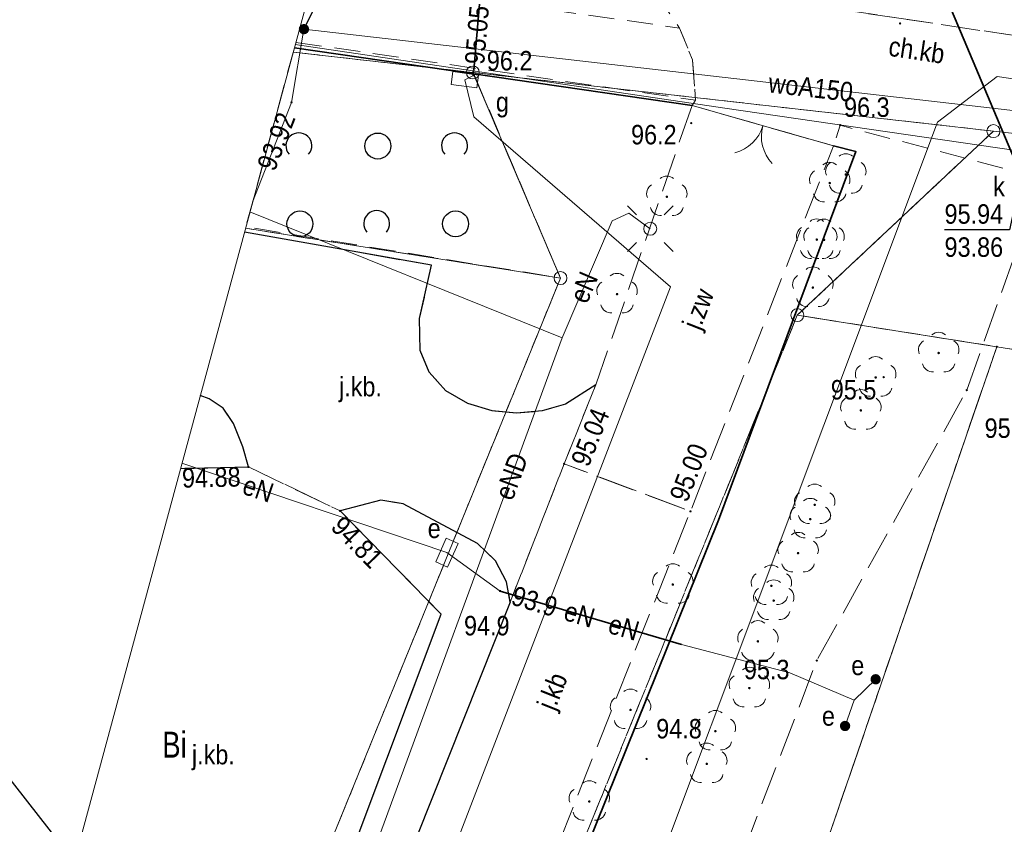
# Model space of a CAD drawing. Header units: metres. Extents: x 6539540 to 6543249, y 5894370 to 5895874.
# Tile 75 of 91: x 6542239 to 6542277, y 5895211 to 5895242. Entities that reach past the tile are written whole.
import ezdxf
from ezdxf.enums import TextEntityAlignment as Align

# ---------------------------------------------------------------- set-up
doc = ezdxf.new("R2010")
doc.units = ezdxf.units.M
for name, pattern in [('1.0_0.5', [1.5, 1, -0.5]), ('1.5_0.5', [2, 1.5, -0.5]), ('219-500', [0]), ('egkk-500', [2, 1.5, -0.5]), ('egug-500', [1, 0.5, -0.5]), ('otob_500', [0])]:
    doc.linetypes.add(name, pattern=pattern)
for name, color, linetype in [('202-punkt graniczny', 7, 'Continuous'), ('203-punkt graniczny', 7, 'Continuous'), ('210-oznaczenie konturu użytku gruntowego', 7, 'Continuous'), ('217-kontur klasyfikacyjny', 7, 'Continuous'), ('218-kontur użytku gruntowego', 7, 'Continuous'), ('219-działka ewidencyjna', 7, 'Continuous'), ('brama', 7, 'Continuous'), ('chodnik', 7, 'Continuous'), ('chodnik-Atr17', 7, 'Continuous'), ('drzewo liściaste', 7, 'Continuous'), ('elektroenergetyczne urządzenie techniczne', 7, 'Continuous'), ('elektroenergetyczne urządzenie techniczne-Atr17', 7, 'Continuous'), ('jezdnia', 7, 'Continuous'), ('jezdnia-Atr17', 7, 'Continuous'), ('krawężnik', 7, 'Continuous'), ('latarnia', 7, 'Continuous'), ('obudowa ochronna przewodu', 7, 'Continuous'), ('ogrodzenie trwałe', 7, 'Continuous'), ('pikieta naturalna', 7, 'Continuous'), ('pikieta naturalna-Atr2', 7, 'Continuous'), ('pikieta sztuczna', 7, 'Continuous'), ('pikieta sztuczna-Atr2', 7, 'Continuous'), ('przewód elektroenergetyczny podziemny', 7, 'Continuous'), ('przewód elektroenergetyczny podziemny-Atr1', 7, 'Continuous'), ('przewód gazowy', 7, 'Continuous'), ('przewód kanalizacyjny', 7, 'Continuous'), ('przewód wodociągowy', 7, 'Continuous'), ('przewód wodociągowy-Atr1', 7, 'Continuous'), ('Ramki i opis wydruku', 7, 'Continuous'), ('rzędna', 7, 'Continuous'), ('rzędna-Atr2', 7, 'Continuous'), ('rzędna-Atr3', 7, 'Continuous'), ('szafa elektroenergetyczna lub kontener', 7, 'Continuous'), ('szafa elektroenergetyczna lub kontener-Atr17', 7, 'Continuous'), ('szafa gazowa lub kontener', 7, 'Continuous'), ('szafa gazowa lub kontener-Atr17', 7, 'Continuous'), ('właz do komory lub kanału - okrągły-Atr17', 7, 'Continuous'), ('zadrzewienie  zakrzewienie', 7, 'Continuous'), ('zasuwa lub zawór', 7, 'Continuous')]:
    doc.layers.add(name, color=color, linetype=linetype)
doc.layers.add('_dr opis', color=7, linetype='Continuous', lineweight=25)
doc.linetypes.add('902-500', pattern='A,3.75,0,[1,ksztalty.shx,S=0.5,R=0,X=0,Y=0],3.75', length=7.5)

# ---------------------------------------------------------------- blocks, each defined once
blk = doc.blocks.new('203')
at = {"linetype": 'Continuous', "lineweight": 0}
h = blk.add_hatch(color=0, dxfattribs=at)
edge = h.paths.add_edge_path()
edge.add_arc((0, 0), 0.045, 0, 360)
blk = doc.blocks.new('202')
at = {"color": 0, "linetype": 'Continuous', "lineweight": 0}
blk.add_circle((0, 0), 0.25, dxfattribs=at)
blk = doc.blocks.new('PW01')
at = {"linetype": 'Continuous', "lineweight": 13}
h = blk.add_hatch(color=0, dxfattribs=at)
edge = h.paths.add_edge_path()
edge.add_arc((0, 0), 0.045, 0, 360)
blk = doc.blocks.new('SM01')
at = {"color": 0, "linetype": 'Continuous', "lineweight": 13}
for p, q in [((-0.53, 0.531), (-0.883, 0.884)), ((0.531, 0.531), (0.884, 0.884)), ((-0.53, -0.53), (-0.883, -0.883)), ((0.531, -0.53), (0.884, -0.883))]:
    blk.add_line(p, q, dxfattribs=at)
blk.add_circle((0, 0), 0.25, dxfattribs=at)
blk = doc.blocks.new('US18')
at = {"color": 0, "linetype": 'Continuous', "lineweight": 13}
for p, q in [((-0.5, -0.25), (-0.5, 0.25)), ((-0.5, 0.25), (0.5, 0.25)), ((0.5, -0.25), (0.5, 0.25)), ((-0.5, -0.25), (0.5, -0.25))]:
    blk.add_line(p, q, dxfattribs=at)
blk = doc.blocks.new('US25')
at = {"linetype": 'Continuous', "lineweight": 0}
h = blk.add_hatch(color=0, dxfattribs=at)
edge = h.paths.add_edge_path()
edge.add_arc((0, 0), 0.2, 0, 360)
blk = doc.blocks.new('US20')
at = {"color": 0, "linetype": 'Continuous', "lineweight": 13}
for p, q in [((-0.5, -0.25), (-0.5, 0.25)), ((-0.5, 0.25), (0.5, 0.25)), ((0.5, -0.25), (0.5, 0.25)), ((-0.5, -0.25), (0.5, -0.25))]:
    blk.add_line(p, q, dxfattribs=at)
blk = doc.blocks.new('OK02')
at = {"color": 0, "linetype": 'Continuous', "lineweight": 0}
for centre, start, end in [((-1.5, 0), 0, 60), ((1.5, 0), 120, 180)]:
    blk.add_arc(centre, 1.5, start, end, dxfattribs=at)
blk = doc.blocks.new('OTZK1')
at = {"color": 0, "linetype": 'Continuous'}
blk.add_circle((0, 0), 0.5, dxfattribs=at)
blk = doc.blocks.new('OTZK2')
at = {"color": 0, "linetype": 'Continuous'}
blk.add_arc((0, 0), 0.5, 318.85, 221.162, dxfattribs=at)
blk = doc.blocks.new('OP021')
at = {"linetype": 'Continuous', "lineweight": 13}
h = blk.add_hatch(color=0, dxfattribs=at)
edge = h.paths.add_edge_path()
edge.add_arc((0, 0), 0.05, 0, 360)
at = {"color": 0, "linetype": 'Continuous', "lineweight": 13}
for centre, start, end in [((0, 0.4), 49.272, 130.728), ((-0.38, 0.124), 121.308, 202.548), ((0.38, 0.124), 337.452, 58.692), ((-0.235, -0.324), 193.221, 274.871), ((0.235, -0.324), 265.129, 346.779)]:
    blk.add_arc(centre, 0.4, start, end, dxfattribs=at)
blk = doc.blocks.new('NOWA MAPA')
at = {"layer": '217-kontur klasyfikacyjny', "color": 3, "linetype": 'egkk-500', "lineweight": 18, "flags": 128}
for points in [[(131.62, 221.72), (113.14, 176.29)], [(139.31, 220.5), (131.62, 221.72)], [(125.91, 181.47), (139.31, 220.5)]]:
    blk.add_lwpolyline(points, dxfattribs=at)
at = {"layer": '218-kontur użytku gruntowego', "color": 3, "linetype": 'egug-500', "lineweight": 18, "flags": 128}
for points in [[(119.11, 231.07), (112.185, 231.854)], [(112.185, 231.854), (119.11, 231.07)], [(122.49, 223.15), (119.11, 231.07)], [(139.18, 228.81), (119.11, 231.07)], [(119.11, 231.07), (122.49, 223.15)], [(119.11, 231.07), (139.18, 228.81)], [(131.62, 221.72), (139.18, 228.81)], [(139.18, 228.81), (131.62, 221.72)], [(110.347, 225.068), (122.49, 223.15)], [(122.49, 223.15), (110.347, 225.068)], [(107.06, 185.29), (122.49, 223.15)], [(122.49, 223.15), (107.06, 185.29)], [(113.14, 176.29), (131.62, 221.72)], [(131.62, 221.72), (113.14, 176.29)], [(139.31, 220.5), (131.62, 221.72)], [(131.62, 221.72), (139.31, 220.5)], [(139.31, 220.5), (125.91, 181.47)], [(125.91, 181.47), (139.31, 220.5)], [(149.19, 218.94), (139.31, 220.5)], [(139.31, 220.5), (149.19, 218.94)]]:
    blk.add_lwpolyline(points, dxfattribs=at)
at = {"layer": '219-działka ewidencyjna', "color": 7, "linetype": '219-500', "lineweight": 18, "flags": 128}
for points in [[(119.11, 231.07), (112.185, 231.854)], [(139.18, 228.81), (119.11, 231.07)], [(122.49, 223.15), (119.11, 231.07)], [(139.18, 228.81), (131.62, 221.72)], [(149.51, 227.65), (139.18, 228.81)], [(122.49, 223.15), (110.347, 225.068)], [(122.49, 223.15), (107.06, 185.29)], [(131.62, 221.72), (139.31, 220.5)], [(125.91, 181.47), (139.31, 220.5)], [(139.31, 220.5), (149.19, 218.94)]]:
    blk.add_lwpolyline(points, dxfattribs=at)
at = {"layer": 'brama', "color": 7, "linetype": 'otob_500', "lineweight": 18, "flags": 128}
blk.add_lwpolyline([(133.02, 228.24), (127.56, 229.8)], dxfattribs=at)
at = {"layer": 'chodnik', "color": 7, "linetype": '1.0_0.5', "lineweight": 18, "flags": 128}
blk.add_lwpolyline([(112.287, 232.231), (127.7, 230), (127.58, 231.56), (127.08, 232.78), (112.979, 234.785)], dxfattribs=at)
blk.add_lwpolyline([(127.56, 229.8), (133.02, 228.24), (133.27, 229.04), (140.79, 227.05), (140.7, 225.98), (146.7, 225.15), (146.8, 225.39), (147.25, 228.03), (147.82, 229.31), (148.96, 230.21), (150.91, 230.86), (125.65, 234.64), (126.48, 233.67), (127.08, 232.78), (127.58, 231.56), (127.7, 230)], close=True, dxfattribs=at)
at = {"layer": 'jezdnia', "color": 7, "linetype": '1.5_0.5', "lineweight": 18, "flags": 128}
for points in [[(113.431, 236.454), (125.65, 234.64), (150.91, 230.86), (185.152, 225.928)], [(138.15, 218.83), (140.7, 225.98), (146.7, 225.15), (147.27, 215.89), (150.94, 213.41), (149.3, 204.47), (143.32, 186.47), (138.17, 171.93), (131.92, 157.91), (124.82, 144.95), (119.53, 136.35), (115.59, 138.03), (104.09, 123.92), (94.29, 110.09), (84.07, 94.69), (75.74, 79.97), (70.01, 67.39), (64.95, 50.4), (61.2, 36.22), (57.37, 21.6), (57.346, 21.608)], [(110.46, 215.87), (113.99, 214.18), (115.57, 214.59), (116.43, 214.45), (119.29, 212.92), (119.98, 212.25), (120.41, 211.45), (120.55, 210.66), (122.63, 215.99), (123.85, 219.04), (122.68, 218.29), (121.78, 218.03), (120.79, 217.94), (119.86, 218.03), (118.92, 218.32), (118.07, 218.8), (117.43, 219.52), (117.08, 220.36), (117.06, 221.59), (117.52, 223.64), (110.308, 224.922)], [(54.003, 22.734), (55.99, 32.28), (58.3, 53.23), (65.47, 68.93), (71.44, 82.53), (81.43, 96.3), (92.11, 111.83), (100.71, 125.62), (103.02, 136.82), (108.68, 151.46), (113.99, 162.67), (120.59, 176.86), (126.08, 191.97), (132.37, 208.41), (138.15, 218.83)], [(108.602, 218.621), (108.95, 218.49), (109.49, 218.14), (109.89, 217.54), (110.25, 216.64), (110.46, 215.87)], [(111.12, 171.44), (114.85, 182.28), (118.24, 190.84), (127.5, 214.16), (122.63, 215.99), (120.55, 210.66), (112.75, 191.09), (109.39, 182.51), (105.84, 173.98), (105.65, 173.57), (102.62, 165.19), (98.08, 154.29), (93.41, 144.63), (89.25, 136.57), (81.98, 124.24), (73.42, 113.05), (69.65, 109.02), (66.922, 106.837)], [(101.8, 193.42), (106.8, 194.67), (110.54, 190.63), (117.89, 210.2), (113.99, 214.18), (110.46, 215.87), (107.841, 215.814)]]:
    blk.add_lwpolyline(points, dxfattribs=at)
blk.add_lwpolyline([(127.56, 229.8), (123.85, 219.04), (122.63, 215.99), (127.5, 214.16), (133.02, 228.24)], close=True, dxfattribs=at)
at = {"layer": 'krawężnik', "color": 7, "linetype": 'Continuous', "lineweight": 25, "flags": 128}
for points in [[(123.85, 219.04), (122.68, 218.29), (121.78, 218.03), (120.79, 217.94), (119.86, 218.03), (118.92, 218.32), (118.07, 218.8), (117.43, 219.52), (117.08, 220.36), (117.06, 221.59), (117.52, 223.64), (110.308, 224.922)], [(110.46, 215.87), (110.25, 216.64), (109.89, 217.54), (109.49, 218.14), (108.95, 218.49), (108.602, 218.621)], [(107.841, 215.814), (110.46, 215.87)], [(120.55, 210.66), (120.41, 211.45), (119.98, 212.25), (119.29, 212.92), (116.43, 214.45), (115.57, 214.59), (113.99, 214.18), (117.89, 210.2)], [(120.55, 210.66), (112.75, 191.09), (111.71, 190.15), (110.77, 189.78), (109.86, 189.8), (108.95, 190.14), (108.21, 190.71), (107.61, 191.52), (107.15, 192.35), (106.82, 193.27), (106.8, 194.67), (110.54, 190.63), (117.89, 210.2)]]:
    blk.add_lwpolyline(points, dxfattribs=at)
at = {"layer": 'obudowa ochronna przewodu', "color": 7, "linetype": 'Continuous', "lineweight": 35, "flags": 128}
for points in [[(140.44, 226.65), (131.5, 247.86)], [(119.15, 231.16), (120.53, 247.2)], [(120.16, 211.09), (127.15, 209.03)]]:
    blk.add_lwpolyline(points, dxfattribs=at)
at = {"layer": 'ogrodzenie trwałe', "color": 7, "linetype": '902-500', "lineweight": 35, "flags": 128}
for points in [[(127.56, 229.8), (112.23, 232.021)], [(133.02, 228.24), (133.88, 228.02), (128.58, 213.82)], [(128.58, 213.82), (119.52, 191.33)]]:
    blk.add_lwpolyline(points, dxfattribs=at)
at = {"layer": 'przewód elektroenergetyczny podziemny', "color": 1, "linetype": 'Continuous', "lineweight": 18, "flags": 128}
for points in [[(128.83, 229.69), (112.265, 232.15)], [(56.449, 88.194), (59.62, 86.14), (65.83, 85.61), (67.03, 86.23), (98.24, 132.68), (112.6, 166.1), (119.53, 182.56), (137.03, 229.16), (139.32, 230.92), (184.571, 224.282)], [(183.744, 221.944), (167.43, 224.08), (128.83, 229.69)], [(122.56, 220.85), (110.52, 225.704)], [(125.95, 225.05), (125.12, 225.65), (124.48, 225.36), (122.56, 220.85)], [(122.56, 220.85), (114.29, 198.34), (114.67, 197.79)], [(107.896, 216.016), (118.11, 212.57)], [(134.64, 207.69), (133.81, 206.88), (131.33, 207.94), (127.15, 209.03), (120.16, 211.09), (118.11, 212.57)], [(118.11, 212.57), (120.16, 211.09), (127.15, 209.03), (131.33, 207.94), (133.81, 206.88), (133.46, 205.89)]]:
    blk.add_lwpolyline(points, dxfattribs=at)
at = {"layer": 'przewód gazowy', "color": 40, "linetype": 'Continuous', "lineweight": 18, "flags": 128}
for points in [[(120.55, 247.46), (120.53, 247.2), (119.15, 231.16), (119.13, 230.96), (118.8, 230.79)], [(64.617, 102.735), (65.8, 103.64), (75.58, 113.63), (81.94, 122.1), (88.93, 132.99), (94.69, 143.2), (101.29, 157.74), (114.75, 191.72), (126.73, 222.81), (119.15, 229.36), (118.8, 230.79)]]:
    blk.add_lwpolyline(points, dxfattribs=at)
at = {"layer": 'przewód kanalizacyjny', "color": 34, "linetype": 'Continuous', "lineweight": 18, "flags": 128}
blk.add_lwpolyline([(117.101, 250.008), (131.5, 247.86), (140.44, 226.65), (182.928, 219.634)], dxfattribs=at)
at = {"layer": 'przewód wodociągowy', "color": 5, "linetype": 'Continuous', "lineweight": 18, "flags": 128}
for points in [[(110.619, 226.071), (112.12, 229.92), (112.6, 232.74)], [(112.434, 232.775), (112.6, 232.74), (171.52, 225.98), (184.532, 224.172)]]:
    blk.add_lwpolyline(points, dxfattribs=at)
at = {"layer": 'Ramki i opis wydruku', "color": 7, "linetype": 'Continuous', "lineweight": 13, "flags": 128}
blk.add_lwpolyline([(187.14, 260.86), (190.14, 240.04), (107.02, 4.87), (25.14, 32.46), (88.95, 146.05), (120.6, 262.93)], close=True, dxfattribs=at)
at = {"layer": 'rzędna-Atr2', "color": 7, "flags": 128}
for points in [[(112.6, 232.74), (113.34, 234.21), (115.521, 234.21)], [(140.09, 226.38), (139.8, 225.01), (137.295, 225.01)]]:
    blk.add_lwpolyline(points, dxfattribs=at)
at = {"layer": 'zadrzewienie  zakrzewienie', "color": 7, "linetype": '1.0_0.5', "lineweight": 18, "flags": 128}
blk.add_lwpolyline([(119.15, 231.02), (122.49, 223.15), (110.36, 225.12), (112.23, 232.02)], close=True, dxfattribs=at)
at = {"layer": '202-punkt graniczny', "color": 7, "linetype": 'Continuous', "lineweight": 18}
for p in [(119.11, 231.07), (139.18, 228.81), (122.49, 223.15), (131.62, 221.72)]:
    blk.add_blockref('202', p, dxfattribs=at)
at = {"layer": '203-punkt graniczny', "color": 7, "linetype": 'Continuous', "lineweight": 18}
blk.add_blockref('203', (139.31, 220.5), dxfattribs=at)
at = {"layer": 'brama', "color": 7, "linetype": 'Continuous', "lineweight": 18, "rotation": 164.055}
blk.add_blockref('OK02', (130.29, 229.02), dxfattribs=at)
at = {"layer": 'drzewo liściaste', "color": 94, "linetype": 'Continuous', "lineweight": 18}
for p in [(133.49, 227.14), (132.87, 226.81), (126.59, 226.28), (132.37, 224.63), (132.65, 224.62), (132.22, 222.78), (124.67, 222.53), (137.07, 220.26), (134.64, 219.32), (134.07, 218.05), (132.29, 214.41), (132.12, 213.86), (131.65, 212.55), (126.82, 211.34), (130.62, 211.29), (130.71, 210.72), (130.1, 209.15), (129.77, 207.35), (125.19, 206.51), (128.46, 205.69), (128.13, 204.43), (123.6, 202.98)]:
    blk.add_blockref('OP021', p, dxfattribs=at)
at = {"layer": 'elektroenergetyczne urządzenie techniczne', "color": 1, "linetype": 'Continuous', "lineweight": 18}
for p, rotation in [((134.64, 207.69), 330.861), ((133.46, 205.89), 318.784)]:
    blk.add_blockref('US25', p, dxfattribs=dict(at, rotation=rotation))
at = {"layer": 'latarnia', "color": 7, "linetype": 'Continuous', "lineweight": 18}
blk.add_blockref('SM01', (125.95, 225.05), dxfattribs=at)
at = {"layer": 'pikieta naturalna', "color": 7, "linetype": 'Continuous', "lineweight": 13}
for p in [(119.11, 231.07), (127.53, 229.12), (133.27, 229.04), (134.95, 219.33), (138.15, 218.83), (120.16, 211.09), (132.37, 208.41), (125.81, 204.62)]:
    blk.add_blockref('PW01', p, dxfattribs=at)
at = {"layer": 'pikieta sztuczna', "color": 7, "linetype": 'Continuous', "lineweight": 13}
for p in [(135.58, 232.96), (122.63, 215.99), (110.46, 215.87), (113.99, 214.18), (127.5, 214.16), (132.37, 208.41)]:
    blk.add_blockref('PW01', p, dxfattribs=at)
at = {"layer": 'rzędna', "color": 5, "linetype": 'Continuous', "lineweight": 18}
for p in [(112.6, 232.74), (112.12, 229.92)]:
    blk.add_blockref('PW01', p, dxfattribs=at)
at = {"layer": 'rzędna', "color": 40, "linetype": 'Continuous', "lineweight": 18}
blk.add_blockref('PW01', (119.13, 230.96), dxfattribs=at)
at = {"layer": 'rzędna', "color": 1, "linetype": 'Continuous', "lineweight": 18}
blk.add_blockref('PW01', (120.16, 211.09), dxfattribs=at)
at = {"layer": 'szafa elektroenergetyczna lub kontener', "color": 1, "linetype": 'Continuous', "lineweight": 18, "rotation": 66.271}
blk.add_blockref('US18', (118.11, 212.57), dxfattribs=at)
at = {"layer": 'szafa gazowa lub kontener', "color": 40, "linetype": 'Continuous', "lineweight": 18, "rotation": 352.092}
blk.add_blockref('US20', (118.8, 230.79), dxfattribs=at)
at = {"layer": 'zadrzewienie  zakrzewienie', "color": 7, "linetype": 'Continuous', "lineweight": 18}
for name, p in [('OTZK2', (112.404, 228.247)), ('OTZK1', (115.446, 228.236)), ('OTZK2', (118.404, 228.247)), ('OTZK1', (112.446, 225.236)), ('OTZK2', (115.404, 225.247)), ('OTZK1', (118.446, 225.236))]:
    blk.add_blockref(name, p, dxfattribs=at)
at = {"layer": 'zasuwa lub zawór', "color": 5, "linetype": 'Continuous', "lineweight": 18}
blk.add_blockref('US25', (112.6, 232.74), dxfattribs=at)
at = {"layer": '210-oznaczenie konturu użytku gruntowego', "color": 3, "linetype": 'Continuous', "lineweight": 18, "width": 0.79}
blk.add_text('Bi', height=1, dxfattribs=at).set_placement((107.14, 204.67))
at = {"layer": 'chodnik-Atr17', "color": 7, "width": 0.9}
blk.add_text('ch.kb', height=0.75, rotation=351.534, dxfattribs=at).set_placement((135.1, 231.72))
at = {"layer": 'elektroenergetyczne urządzenie techniczne-Atr17', "color": 1, "width": 0.9}
for p in [(133.7, 207.85), (132.57, 205.9)]:
    blk.add_text('e', height=0.75, dxfattribs=at).set_placement(p)
at = {"layer": 'jezdnia-Atr17', "color": 7, "width": 0.9}
for s, rotation, p in [('j.zw', 68.593, (127.86, 221.1)), ('j.kb', 68.269, (122.26, 206.44)), ('j.kb', 68.269, (122.26, 206.44))]:
    blk.add_text(s, height=0.75, rotation=rotation, dxfattribs=at).set_placement(p)
for p in [(113.95, 218.59), (113.95, 218.59), (108.28, 204.41), (108.28, 204.41)]:
    blk.add_text('j.kb.', height=0.75, dxfattribs=at).set_placement(p)
at = {"layer": 'pikieta naturalna-Atr2', "color": 7, "width": 0.9}
for s, p in [('96.2', (119.65, 231.15)), ('96.3', (133.42, 229.36)), ('96.2', (125.21, 228.3)), ('95.5', (132.91, 218.47)), ('95.9', (138.84, 216.99)), ('94.9', (118.77, 209.38)), ('95.3', (129.56, 207.69)), ('94.8', (126.18, 205.41))]:
    blk.add_text(s, height=0.75, dxfattribs=at).set_placement(p)
at = {"layer": 'pikieta sztuczna-Atr2', "color": 7, "width": 0.9}
for s, rotation, p in [('95.04', 68.506, (123.57, 215.83)), ('95.00', 68.593, (127.37, 214.47))]:
    blk.add_text(s, height=0.75, rotation=rotation, dxfattribs=at).set_placement(p)
for s, rotation, p in [('94.88', 1.225, (107.89, 215.82)), ('94.81', 314.418, (114.13, 214.04))]:
    blk.add_text(s, height=0.75, rotation=rotation, dxfattribs=at).set_placement(p, align=Align.TOP_LEFT)
at = {"layer": 'przewód elektroenergetyczny podziemny-Atr1', "color": 1, "width": 0.9}
for s, rotation, p in [('eN', 66.939, (123.16, 222.26)), ('eND', 69.827, (120.28, 214.66)), ('eN', 341.359, (110.29, 215.21)), ('eN', -16.42, (122.67, 210.35)), ('eN', 343.579, (124.38, 209.85))]:
    blk.add_text(s, height=0.75, rotation=rotation, dxfattribs=at).set_placement(p, align=Align.MIDDLE_LEFT)
at = {"layer": 'przewód wodociągowy-Atr1', "color": 5, "width": 0.9}
blk.add_text('woA150', height=0.75, rotation=353.455, dxfattribs=at).set_placement((130.52, 230.68), align=Align.MIDDLE_LEFT)
at = {"layer": 'rzędna-Atr2', "color": 40, "width": 0.9}
blk.add_text('95.05', height=0.75, rotation=85.081, dxfattribs=at).set_placement((119.17, 231.39), align=Align.MIDDLE_LEFT)
at = {"layer": 'rzędna-Atr2', "color": 5, "width": 0.9}
blk.add_text('93.92', height=0.75, rotation=68.694, dxfattribs=at).set_placement((111.12, 227.36), align=Align.MIDDLE_LEFT)
at = {"layer": 'rzędna-Atr2', "color": 34, "width": 0.9}
blk.add_text('95.94', height=0.75, dxfattribs=at).set_placement((137.295, 225.018), align=Align.BOTTOM_LEFT)
at = {"layer": 'rzędna-Atr2', "color": 1, "width": 0.9}
blk.add_text('93.9', height=0.75, rotation=343.579, dxfattribs=at).set_placement((120.65, 210.94), align=Align.MIDDLE_LEFT)
at = {"layer": 'rzędna-Atr3', "color": 34, "width": 0.9}
blk.add_text('93.86', height=0.75, dxfattribs=at).set_placement((137.295, 223.742), align=Align.BOTTOM_LEFT)
at = {"layer": 'szafa elektroenergetyczna lub kontener-Atr17', "color": 1, "width": 0.9}
blk.add_text('e', height=0.75, dxfattribs=at).set_placement((117.37, 213.13))
at = {"layer": 'szafa gazowa lub kontener-Atr17', "color": 40, "width": 0.9}
blk.add_text('g', height=0.75, dxfattribs=at).set_placement((120, 229.56))
at = {"layer": 'właz do komory lub kanału - okrągły-Atr17', "color": 7, "width": 0.9}
blk.add_text('k', height=0.75, dxfattribs=at).set_placement((139.17, 226.3))

msp = doc.modelspace()

# ---------------------------------------------------------------- linework, layer by layer
at = {"layer": '_dr opis', "color": 1, "flags": 128}
msp.add_lwpolyline([(6542104.507, 5895383.893), (6542472.788, 5894912.157)], dxfattribs=at)

# ---------------------------------------------------------------- block references
at = {"linetype": 'Continuous'}
msp.add_blockref('NOWA MAPA', (6542137.032, 5895008.691), dxfattribs=at)

doc.saveas('drawing.dxf')
